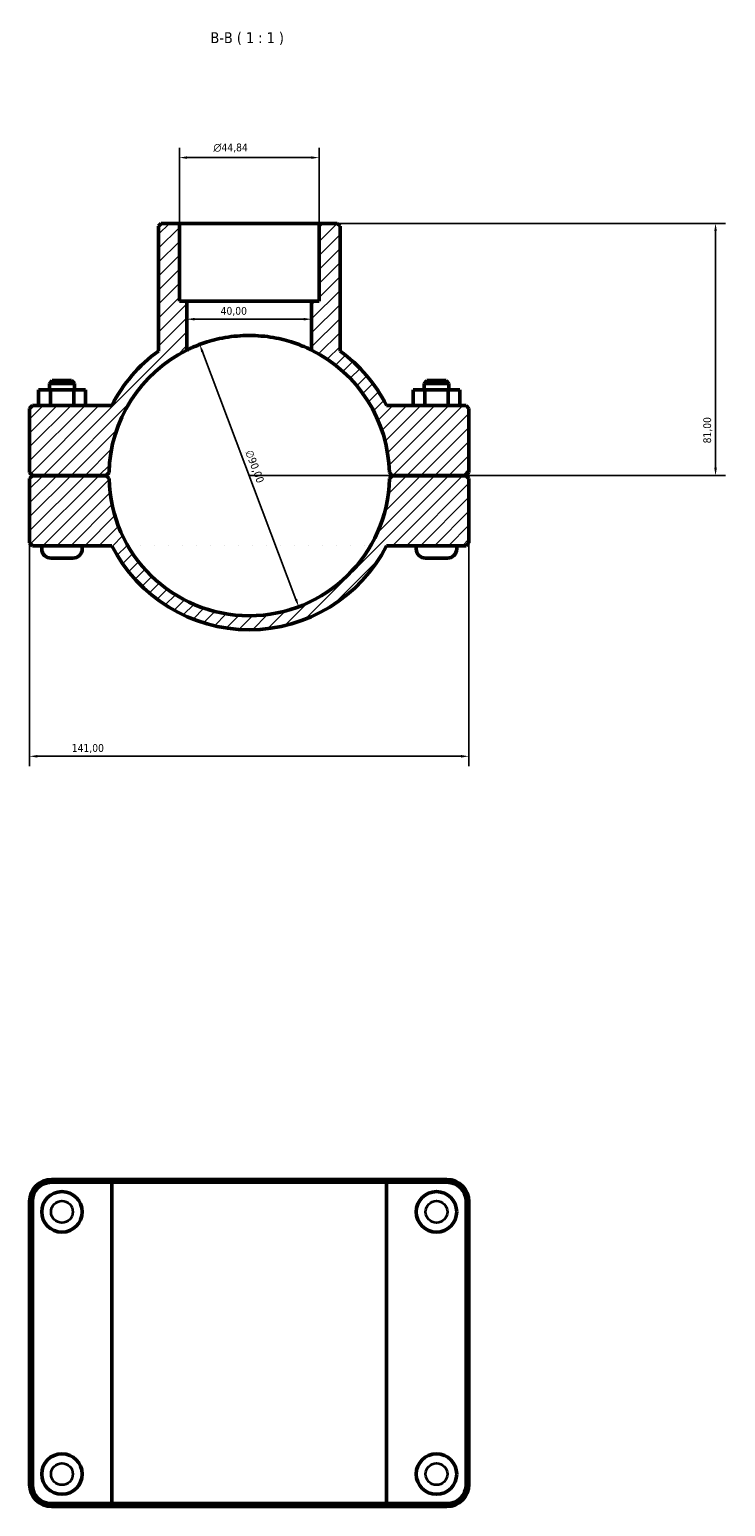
# Model space of a CAD drawing. Header units: millimetres. Extents: x 0 to 1126, y -20 to 1083.
# Tile 4 of 6: x 356 to 579, y 609 to 1083. Entities that reach past the tile are written whole.
import ezdxf

# ---------------------------------------------------------------- set-up
doc = ezdxf.new("R2010")
doc.units = ezdxf.units.MM
for name, color, linetype, lineweight in [('Dimension (ISO)', 7, 'Continuous', 25), ('Hatch (ISO)', 7, 'Continuous', 18), ('Symbol (ISO)', 7, 'Continuous', 25), ('Visible (ISO)', 7, 'Continuous', 50), ('Visible Narrow (ISO)', 7, 'Continuous', 35)]:
    doc.layers.add(name, color=color, linetype=linetype, lineweight=lineweight)
doc.styles.add('Label Text (ISO)', font='tahoma.ttf')
doc.styles.add('Note Text (ISO)', font='tahoma.ttf')
doc.dimstyles.new('Default (ISO)', dxfattribs={"dimtxt": 2.5, "dimasz": 2.5, "dimexe": 3.175, "dimexo": 0, "dimgap": 0.762, "dimtad": 1, "dimrnd": 1e-08, "dimzin": 0, "dimtxsty": 'Note Text (ISO)', "dimcen": 0.09, "dimdle": 10, "dimclrd": 256, "dimclre": 256, "dimclrt": 232, "dimazin": 0, "dimtfac": 1.40208, "dimtmove": 0, "dimatfit": 3, "dimfxl": 1, "dimtolj": 1, "dimtzin": 0, "dimlwd": -1, "dimlwe": -1, "dimarcsym": 0})

# ---------------------------------------------------------------- blocks, each defined once
blk = doc.blocks.new('*D11')
at = {"layer": 'Defpoints', "color": 0, "transparency": 16777216}
for p in [(410.64, 981.64), (442.42, 897.43)]:
    blk.add_point(p, dxfattribs=at)
at = {"layer": 'Dimension (ISO)', "transparency": 16777216}
blk.add_line((441.54, 899.77), (411.52, 979.3), dxfattribs=at)
blk.add_arc((426.53, 939.54), 45, 63.6122, 114.723, dxfattribs=at)
for points in [[(411.91, 979.44), (411.13, 979.15), (410.64, 981.64)], [(441.93, 899.92), (441.15, 899.63), (442.42, 897.43)]]:
    blk.add_solid(points, dxfattribs=at)
at = {"layer": 'Dimension (ISO)', "color": 232, "true_color": 0xca0064, "transparency": 16777216, "insert": (427.56, 948.07), "char_height": 2.5, "attachment_point": 1, "rotation": 290.6804, "style": 'Note Text (ISO)'}
blk.add_mtext('\\A1;∅90,00', dxfattribs=at)
blk = doc.blocks.new('*D12')
at = {"layer": 'Defpoints', "color": 0, "transparency": 16777216}
for p in [(448.95, 1020.54), (426.53, 939.54), (576.2, 939.54)]:
    blk.add_point(p, dxfattribs=at)
at = {"layer": 'Dimension (ISO)', "transparency": 16777216}
for p, q in [((448.95, 1020.54), (579.38, 1020.54)), ((576.2, 1018.04), (576.2, 942.04)), ((426.53, 939.54), (579.38, 939.54))]:
    blk.add_line(p, q, dxfattribs=at)
for points in [[(575.78, 1018.04), (576.62, 1018.04), (576.2, 1020.54)], [(575.78, 942.04), (576.62, 942.04), (576.2, 939.54)]]:
    blk.add_solid(points, dxfattribs=at)
at = {"layer": 'Dimension (ISO)', "color": 232, "true_color": 0xca0064, "transparency": 16777216, "insert": (572.26, 949.89), "char_height": 2.5, "attachment_point": 1, "rotation": 90, "style": 'Note Text (ISO)'}
blk.add_mtext('\\A1;81,00', dxfattribs=at)
blk = doc.blocks.new('*D13')
at = {"layer": 'Defpoints', "color": 0, "transparency": 16777216}
for p in [(356.03, 917.94), (497.03, 917.94), (356.03, 849.4)]:
    blk.add_point(p, dxfattribs=at)
at = {"layer": 'Dimension (ISO)', "transparency": 16777216}
for p, q in [((356.03, 917.94), (356.03, 846.22)), ((497.03, 917.94), (497.03, 846.22)), ((494.53, 849.4), (358.53, 849.4))]:
    blk.add_line(p, q, dxfattribs=at)
for points in [[(358.53, 849.81), (358.53, 848.98), (356.03, 849.4)], [(494.53, 849.81), (494.53, 848.98), (497.03, 849.4)]]:
    blk.add_solid(points, dxfattribs=at)
at = {"layer": 'Dimension (ISO)', "color": 232, "true_color": 0xca0064, "transparency": 16777216, "insert": (369.58, 853.33), "char_height": 2.5, "attachment_point": 1, "style": 'Note Text (ISO)'}
blk.add_mtext('\\A1;141,00', dxfattribs=at)
blk = doc.blocks.new('*D14')
at = {"layer": 'Defpoints', "color": 0, "transparency": 16777216}
for p in [(406.53, 989.77), (406.53, 989.77), (446.53, 989.77)]:
    blk.add_point(p, dxfattribs=at)
at = {"layer": 'Dimension (ISO)', "transparency": 16777216}
blk.add_line((444.03, 989.77), (409.03, 989.77), dxfattribs=at)
for points in [[(409.03, 990.19), (409.03, 989.35), (406.53, 989.77)], [(444.03, 990.19), (444.03, 989.35), (446.53, 989.77)]]:
    blk.add_solid(points, dxfattribs=at)
at = {"layer": 'Dimension (ISO)', "color": 232, "true_color": 0xca0064, "transparency": 16777216, "insert": (417.36, 993.7), "char_height": 2.5, "attachment_point": 1, "style": 'Note Text (ISO)'}
blk.add_mtext('\\A1;40,00', dxfattribs=at)
blk = doc.blocks.new('*D15')
at = {"layer": 'Defpoints', "color": 0, "transparency": 16777216}
for p in [(404.11, 1041.66), (404.11, 1020.54), (448.95, 1020.54)]:
    blk.add_point(p, dxfattribs=at)
at = {"layer": 'Dimension (ISO)', "transparency": 16777216}
for p, q in [((404.11, 1020.54), (404.11, 1044.83)), ((448.95, 1020.54), (448.95, 1044.83)), ((446.45, 1041.66), (406.61, 1041.66))]:
    blk.add_line(p, q, dxfattribs=at)
for points in [[(406.61, 1042.07), (406.61, 1041.24), (404.11, 1041.66)], [(446.45, 1042.07), (446.45, 1041.24), (448.95, 1041.66)]]:
    blk.add_solid(points, dxfattribs=at)
at = {"layer": 'Dimension (ISO)', "color": 232, "true_color": 0xca0064, "transparency": 16777216, "insert": (415.04, 1046.18), "char_height": 2.5, "attachment_point": 1, "style": 'Note Text (ISO)'}
blk.add_mtext('\\A1;\\fAIGDT|b0|i0;\\H2.5000;\\ln\\fTahoma|b0|i0;\\H2.5000;44,84', dxfattribs=at)

msp = doc.modelspace()

# ---------------------------------------------------------------- hatches: boundary and pattern name
at = {"layer": 'Hatch (ISO)'}
h = msp.add_hatch(dxfattribs=at)
h.set_pattern_fill('ANSI31', color=256, scale=25.4, style=0)
h.set_pattern_definition([(45, (0, 0), (-2.245064, 2.245064), [])])
edge = h.paths.add_edge_path()
edge.add_ellipse((426.531, 939.535), major_axis=(44.99, -0.95), ratio=1, start_angle=182.41919, end_angle=360)
edge.add_line((471.521, 938.585), (472.431, 939.485))
edge.add_line((472.431, 939.485), (496.131, 939.485))
edge.add_line((496.131, 939.485), (497.031, 938.585))
edge.add_line((497.031, 938.585), (497.031, 917.935))
edge.add_line((497.031, 917.935), (496.131, 917.035))
edge.add_line((496.131, 917.035), (470.622, 917.035))
edge.add_ellipse((426.531, 939.535), major_axis=(-44.091, -22.5), ratio=1, start_angle=0, end_angle=125.92862, ccw=False)
edge.add_line((382.44, 917.035), (356.931, 917.035))
edge.add_line((356.931, 917.035), (356.031, 917.935))
edge.add_line((356.031, 917.935), (356.031, 938.585))
edge.add_line((356.031, 938.585), (356.931, 939.485))
edge.add_line((356.931, 939.485), (380.631, 939.485))
edge.add_line((380.631, 939.485), (381.541, 938.585))
edge = h.paths.add_edge_path()
edge.add_line((455.68, 1019.635), (454.78, 1020.535))
edge.add_line((454.78, 1020.535), (448.954, 1020.535))
edge.add_line((448.954, 1020.535), (448.954, 995.535))
edge.add_line((448.954, 995.535), (446.531, 995.535))
edge.add_line((446.531, 995.535), (446.531, 979.846))
edge.add_ellipse((426.531, 939.535), major_axis=(20, 40.311), ratio=1, start_angle=297.5974, end_angle=360, ccw=False)
edge.add_line((471.521, 940.485), (472.431, 939.585))
edge.add_line((472.431, 939.585), (496.131, 939.585))
edge.add_line((496.131, 939.585), (497.031, 940.485))
edge.add_line((497.031, 940.485), (497.031, 961.135))
edge.add_line((497.031, 961.135), (496.131, 962.035))
edge.add_line((496.131, 962.035), (470.622, 962.035))
edge.add_ellipse((426.531, 939.535), major_axis=(44.091, 22.5), ratio=1, start_angle=0, end_angle=26.88718)
edge.add_line((455.68, 979.542), (455.68, 1019.635))
edge = h.paths.add_edge_path()
edge.add_line((398.282, 1020.535), (397.382, 1019.635))
edge.add_line((397.382, 1019.635), (397.382, 979.542))
edge.add_ellipse((426.531, 939.535), major_axis=(-29.149, 40.007), ratio=1, start_angle=0, end_angle=26.88718)
edge.add_line((382.44, 962.035), (356.931, 962.035))
edge.add_line((356.931, 962.035), (356.031, 961.135))
edge.add_line((356.031, 961.135), (356.031, 940.485))
edge.add_line((356.031, 940.485), (356.931, 939.585))
edge.add_line((356.931, 939.585), (380.631, 939.585))
edge.add_line((380.631, 939.585), (381.541, 940.485))
edge.add_ellipse((426.531, 939.535), major_axis=(-44.99, 0.95), ratio=1, start_angle=297.5974, end_angle=360, ccw=False)
edge.add_line((406.531, 979.846), (406.531, 995.535))
edge.add_line((406.531, 995.535), (404.109, 995.535))
edge.add_line((404.109, 995.535), (404.109, 1020.535))
edge.add_line((404.109, 1020.535), (398.282, 1020.535))

# ---------------------------------------------------------------- linework, layer by layer
at = {"layer": 'Visible (ISO)'}
for p, q in [((398.282, 1020.535), (397.382, 1019.635)), ((404.109, 1020.535), (398.282, 1020.535)), ((404.109, 995.535), (404.109, 1020.535)), ((404.109, 1020.535), (448.954, 1020.535)), ((454.78, 1020.535), (448.954, 1020.535)), ((448.954, 1020.535), (448.954, 995.535)), ((455.68, 1019.635), (454.78, 1020.535)), ((397.382, 1019.635), (397.382, 979.542)), ((455.68, 979.542), (455.68, 1019.635)), ((406.531, 995.535), (404.109, 995.535)), ((406.531, 979.846), (406.531, 995.535)), ((406.531, 995.535), (446.531, 995.535)), ((448.954, 995.535), (446.531, 995.535)), ((446.531, 995.535), (446.531, 979.846)), ((363.331, 970.035), (362.431, 969.135)), ((370.431, 969.135), (362.431, 969.135)), ((362.431, 967.035), (362.431, 969.135)), ((363.331, 970.035), (369.531, 970.035)), ((369.531, 970.035), (370.431, 969.135)), ((370.431, 967.035), (370.431, 969.135)), ((483.531, 970.035), (482.631, 969.135)), ((482.631, 969.135), (490.631, 969.135)), ((482.631, 969.135), (482.631, 967.035)), ((489.731, 970.035), (483.531, 970.035)), ((489.731, 970.035), (490.631, 969.135)), ((490.631, 969.135), (490.631, 967.035)), ((358.926, 967.035), (362.713, 967.035)), ((358.926, 962.035), (358.926, 967.035)), ((362.713, 967.035), (370.219, 967.035)), ((362.713, 962.035), (362.713, 967.035)), ((370.219, 967.035), (373.937, 967.035)), ((370.219, 962.035), (370.219, 967.035)), ((373.937, 962.035), (373.937, 967.035)), ((482.844, 967.035), (479.126, 967.035)), ((479.126, 962.035), (479.126, 967.035)), ((482.844, 962.035), (482.844, 967.035)), ((490.349, 967.035), (482.844, 967.035)), ((490.349, 962.035), (490.349, 967.035)), ((494.137, 967.035), (490.349, 967.035)), ((494.137, 962.035), (494.137, 967.035)), ((356.931, 962.035), (356.031, 961.135)), ((356.031, 961.135), (356.031, 940.485)), ((382.44, 962.035), (356.931, 962.035)), ((496.131, 962.035), (470.622, 962.035)), ((497.031, 961.135), (496.131, 962.035)), ((497.031, 940.485), (497.031, 961.135)), ((356.031, 940.485), (356.931, 939.585)), ((356.931, 939.485), (356.031, 938.585)), ((356.931, 939.585), (380.631, 939.585)), ((380.631, 939.485), (356.931, 939.485)), ((359.931, 939.485), (359.931, 939.585)), ((372.931, 939.485), (372.931, 939.585)), ((380.631, 939.585), (381.541, 940.485)), ((381.541, 938.585), (380.631, 939.485)), ((471.521, 940.485), (472.431, 939.585)), ((472.431, 939.485), (471.521, 938.585)), ((472.431, 939.585), (496.131, 939.585)), ((496.131, 939.485), (472.431, 939.485)), ((480.131, 939.585), (480.131, 939.485)), ((493.131, 939.585), (493.131, 939.485)), ((496.131, 939.585), (497.031, 940.485)), ((497.031, 938.585), (496.131, 939.485)), ((356.031, 938.585), (356.031, 917.935)), ((497.031, 917.935), (497.031, 938.585)), ((356.031, 917.935), (356.931, 917.035)), ((356.931, 917.035), (382.44, 917.035)), ((359.931, 916.035), (359.931, 917.035)), ((372.931, 916.035), (372.931, 917.035)), ((470.622, 917.035), (496.131, 917.035)), ((480.131, 917.035), (480.131, 916.035)), ((493.131, 917.035), (493.131, 916.035)), ((496.131, 917.035), (497.031, 917.935)), ((369.931, 913.035), (362.931, 913.035)), ((483.131, 913.035), (490.131, 913.035)), ((382.995, 713.501), (363.081, 713.501)), ((363.081, 712.601), (382.44, 712.601)), ((470.622, 712.601), (382.44, 712.601)), ((382.44, 609.401), (382.44, 712.601)), ((382.995, 713.501), (470.067, 713.501)), ((489.981, 713.501), (470.067, 713.501)), ((470.622, 712.601), (489.981, 712.601)), ((470.622, 609.401), (470.622, 712.601)), ((356.031, 706.451), (356.031, 615.551)), ((356.931, 615.551), (356.931, 706.451)), ((496.131, 706.451), (496.131, 615.551)), ((497.031, 615.551), (497.031, 706.451)), ((382.44, 609.401), (363.081, 609.401)), ((363.081, 608.501), (382.995, 608.501)), ((382.44, 609.401), (470.622, 609.401)), ((470.067, 608.501), (382.995, 608.501)), ((470.067, 608.501), (489.981, 608.501)), ((489.981, 609.401), (470.622, 609.401))]:
    msp.add_line(p, q, dxfattribs=at)
for centre in [(366.431, 703.101), (486.631, 703.101), (366.431, 618.901), (486.631, 618.901)]:
    msp.add_circle(centre, 6.5, dxfattribs=at)
for centre, radius, start, end in [((426.531, 939.535), 45, 116.3878, 178.7904), ((426.531, 939.535), 49.5, 126.07713, 152.96431), ((426.531, 939.535), 45, 1.2096, 63.6122), ((426.531, 939.535), 49.5, 27.03569, 53.92287), ((426.531, 939.535), 45, 181.2096, 358.7904), ((362.931, 916.035), 3, 180, 270), ((369.931, 916.035), 3, 270, 0), ((426.531, 939.535), 49.5, 207.03569, 332.96431), ((483.131, 916.035), 3, 180, 270), ((490.131, 916.035), 3, 270, 0), ((363.081, 706.451), 7.05, 90, 180), ((363.081, 706.451), 6.15, 90, 180), ((489.981, 706.451), 7.05, 0, 90), ((489.981, 706.451), 6.15, 0, 90), ((363.081, 615.551), 7.05, 180, 270), ((363.081, 615.551), 6.15, 180, 270), ((489.981, 615.551), 7.05, 270, 0), ((489.981, 615.551), 6.15, 270, 0)]:
    msp.add_arc(centre, radius, start, end, dxfattribs=at)
msp.add_open_spline([(446.531, 979.846), (446.531, 979.846), (446.407, 979.909), (445.892, 980.158), (445.501, 980.345), (444.476, 980.806), (443.84, 981.08), (442.379, 981.66), (441.552, 981.964), (439.796, 982.546), (438.804, 982.844), (436.638, 983.4), (435.463, 983.657), (433.004, 984.085), (431.717, 984.254), (429.118, 984.48), (427.805, 984.535), (425.257, 984.535), (423.945, 984.48), (421.345, 984.254), (420.058, 984.085), (417.599, 983.657), (416.425, 983.4), (414.258, 982.844), (413.266, 982.546), (411.51, 981.964), (410.684, 981.66), (409.222, 981.08), (408.587, 980.806), (407.561, 980.345), (407.171, 980.158), (406.655, 979.909), (406.531, 979.846), (406.531, 979.846)], degree=3, knots=[0, 0, 0, 0, 0.3828937, 0.3828937, 0.7657874, 0.7657874, 1.1486811, 1.1486811, 1.5315747, 1.5315747, 1.9138538, 1.9138538, 2.2961329, 2.2961329, 2.6784119, 2.6784119, 3.060691, 3.060691, 3.4429701, 3.4429701, 3.8252492, 3.8252492, 4.2075282, 4.2075282, 4.5898073, 4.5898073, 4.972701, 4.972701, 5.3555947, 5.3555947, 5.7384883, 5.7384883, 6.121382, 6.121382, 6.121382, 6.121382], dxfattribs=at)
for points in [[(382.995, 713.501), (382.809, 713.201), (382.624, 712.901), (382.44, 712.601)], [(470.067, 713.501), (470.253, 713.201), (470.438, 712.901), (470.622, 712.601)], [(382.995, 608.501), (382.809, 608.8), (382.624, 609.1), (382.44, 609.401)], [(470.067, 608.501), (470.253, 608.8), (470.438, 609.1), (470.622, 609.401)]]:
    msp.add_open_spline(points, degree=3, dxfattribs=at)
at = {"layer": 'Visible Narrow (ISO)'}
for p, q in [((363.081, 712.646), (363.081, 713.456)), ((489.981, 712.646), (489.981, 713.456)), ((356.886, 706.451), (356.076, 706.451)), ((496.176, 706.451), (496.986, 706.451)), ((356.886, 615.551), (356.076, 615.551)), ((496.176, 615.551), (496.986, 615.551)), ((363.081, 609.356), (363.081, 608.546)), ((489.981, 609.356), (489.981, 608.546))]:
    msp.add_line(p, q, dxfattribs=at)
for centre in [(366.431, 703.101), (486.631, 703.101), (366.431, 618.901), (486.631, 618.901)]:
    msp.add_circle(centre, 3.5, dxfattribs=at)

# ---------------------------------------------------------------- texts
at = {"layer": 'Symbol (ISO)', "insert": (414.092, 1077.785), "char_height": 3.5, "attachment_point": 7, "style": 'Label Text (ISO)'}
msp.add_mtext('B-B ( 1 : 1 )', dxfattribs=at)

# ---------------------------------------------------------------- dimensions: what is measured, and where the dimension line sits
at = {"layer": 'Dimension (ISO)'}
dim = msp.add_linear_dim(base=(404.108718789, 1041.656945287), p1=(448.953718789, 1020.53514304), p2=(404.108718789, 1020.53514304), angle=180, text='\\fAIGDT|b0|i0;\\H2.5000;\\ln\\fTahoma|b0|i0;\\H2.5000;<>', dimstyle='Default (ISO)', override={"dimdec": 2, "dimtp": 0, "dimtm": 0, "dimtdec": 2, "dimtofl": 0, "dimatfit": 1}, dxfattribs=at)
dim.commit()
dim.dimension.update_dxf_attribs({"geometry": '*D15', "text_midpoint": (420.625718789, 1041.656945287), "dimtype": 160})
for base, p1, p2, angle, override, picture, middle in [((576.202, 939.535), (448.954, 1020.535), (426.531, 939.535), 90, {"dimdec": 2, "dimtp": 0, "dimtm": 0, "dimtdec": 2, "dimtofl": 0, "dimatfit": 1}, '*D12', (576.202, 954.035)), ((406.531, 989.771), (446.531, 989.771), (406.531, 989.771), 180, {"dimdec": 2, "dimse1": 1, "dimse2": 1, "dimtp": 0, "dimtm": 0, "dimtdec": 2, "dimtofl": 0, "dimatfit": 1}, '*D14', (421.531, 989.771))]:
    dim = msp.add_linear_dim(base=base, p1=p1, p2=p2, angle=angle, dimstyle='Default (ISO)', override=override, dxfattribs=at)
    dim.commit()
    dim.dimension.update_dxf_attribs({"geometry": picture, "text_midpoint": middle, "dimtype": 160})
dim = msp.add_diameter_dim_2p(p1=(442.423, 897.435), p2=(410.639, 981.636), dimstyle='Default (ISO)', override={"dimdec": 2, "dimlfac": 1, "dimtp": 0, "dimtm": 0, "dimtdec": 2, "dimatfit": 2}, dxfattribs=at)
dim.commit()
dim.dimension.update_dxf_attribs({"geometry": '*D11', "text_midpoint": (425.777, 941.532), "dimtype": 163})
dim = msp.add_linear_dim(base=(356.031, 849.395), p1=(497.031, 917.935), p2=(356.031, 917.935), dimstyle='Default (ISO)', override={"dimdec": 2, "dimtp": 0, "dimtm": 0, "dimtdec": 2, "dimtofl": 0, "dimatfit": 1}, dxfattribs=at)
dim.commit()
dim.dimension.update_dxf_attribs({"geometry": '*D13', "text_midpoint": (374.531, 849.395), "dimtype": 160})

doc.saveas('drawing.dxf')
